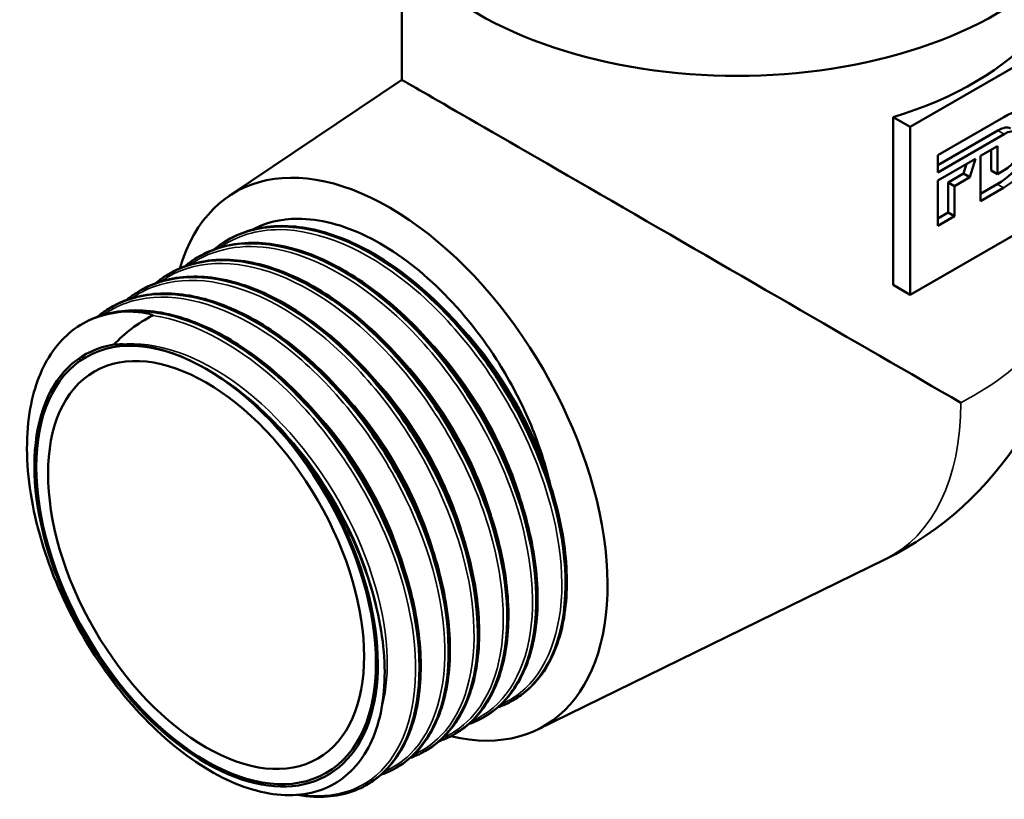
# Model space of a CAD drawing. Header units: millimetres. Extents: x -131 to 751, y -69 to 356.
# Tile 8 of 18: x 122 to 177, y 98 to 142. Entities that reach past the tile are written whole.
import ezdxf

# ---------------------------------------------------------------- set-up
doc = ezdxf.new("R2010")
doc.units = ezdxf.units.MM
doc.layers.add('Видимые тонкие (ГОСТ)', color=7, linetype='Continuous', lineweight=35)
doc.layers.add('Видимый контур (ГОСТ)', color=7, linetype='Continuous', lineweight=50)

msp = doc.modelspace()

# ---------------------------------------------------------------- linework, layer by layer
at = {"layer": 'Видимые тонкие (ГОСТ)'}
for p, q in [((177.3844, 135.2699), (177.0308, 135.474)), ((177.3504, 132.2642), (176.9969, 132.4683))]:
    msp.add_line(p, q, dxfattribs=at)
for centre, major_axis, start_param, end_param in [((162.45, 128.3073), (18.75, 0), 5.4422459, 6.2831853), ((161.714, 127.8823), (9.3605, -16.2129), 6.2438611, 7.0685835)]:
    msp.add_ellipse(centre, major_axis=major_axis, ratio=0.5773503, start_param=start_param, end_param=end_param, dxfattribs=at)
for points, knots in [([(133.4749, 128.8966), (134.432, 129.5708), (135.5864, 129.9271), (136.865, 129.9223), (139.0852, 129.914), (141.6648, 128.8176), (144.0621, 126.8758), (146.4765, 124.9201), (148.6895, 122.1205), (150.2322, 119.0939), (151.7709, 116.0751), (152.6324, 112.852), (152.643, 110.1302), (152.6535, 107.4145), (151.8172, 105.217), (150.3273, 104.0191), (149.9981, 103.7545), (149.6376, 103.539), (149.2508, 103.3733)], [33.717237, 33.717237, 33.717237, 33.717237, 34.1074873, 34.1074873, 34.1074873, 34.7851653, 34.7851653, 34.7851653, 35.4676801, 35.4676801, 35.4676801, 36.1484271, 36.1484271, 36.1484271, 36.8276685, 36.8276685, 36.8276685, 36.977726, 36.977726, 36.977726, 36.977726]), ([(131.8383, 127.9562), (133.131, 128.8621), (134.7884, 129.1797), (136.6077, 128.8468), (138.9501, 128.4182), (141.545, 126.9145), (143.8475, 124.6663), (146.2468, 122.3234), (148.3097, 119.1878), (149.5716, 115.9953), (150.7917, 112.9087), (151.2562, 109.7922), (150.8767, 107.3328), (150.506, 104.9305), (149.3332, 103.1718), (147.6179, 102.4262)], [27.4340517, 27.4340517, 27.4340517, 27.4340517, 27.9604663, 27.9604663, 27.9604663, 28.6382681, 28.6382681, 28.6382681, 29.3445873, 29.3445873, 29.3445873, 30.0275062, 30.0275062, 30.0275062, 30.6945407, 30.6945407, 30.6945407, 30.6945407]), ([(130.2022, 127.0161), (130.2357, 127.0398), (130.2695, 127.0632), (130.3036, 127.0861), (131.9974, 128.2263), (134.3125, 128.3338), (136.7595, 127.3927), (139.2049, 126.4522), (141.7652, 124.4713), (143.8983, 121.8867), (146.0302, 119.3036), (147.7209, 116.1358), (148.6171, 113.0765), (149.5129, 110.019), (149.6093, 107.0914), (148.8983, 104.9342), (148.3504, 103.2719), (147.3262, 102.0761), (145.9813, 101.486)], [21.1508664, 21.1508664, 21.1508664, 21.1508664, 21.1645638, 21.1645638, 21.1645638, 21.8458573, 21.8458573, 21.8458573, 22.5267291, 22.5267291, 22.5267291, 23.2071956, 23.2071956, 23.2071956, 23.887273, 23.887273, 23.887273, 24.4113554, 24.4113554, 24.4113554, 24.4113554]), ([(128.5703, 126.069), (128.9668, 126.3517), (129.3979, 126.5786), (129.8597, 126.7445), (131.789, 127.4379), (134.2411, 127.0645), (136.7015, 125.7118), (139.1614, 124.3594), (141.6131, 122.0378), (143.5421, 119.2531), (145.4707, 116.469), (146.8642, 113.2416), (147.4356, 110.2714), (148.0069, 107.3019), (147.753, 104.6102), (146.741, 102.7818), (146.163, 101.7375), (145.3398, 100.9796), (144.3448, 100.5466)], [14.8676811, 14.8676811, 14.8676811, 14.8676811, 15.0299824, 15.0299824, 15.0299824, 15.7079774, 15.7079774, 15.7079774, 16.385834, 16.385834, 16.385834, 17.063556, 17.063556, 17.063556, 17.7411474, 17.7411474, 17.7411474, 18.1281701, 18.1281701, 18.1281701, 18.1281701]), ([(126.9384, 125.1224), (127.763, 125.7051), (128.7342, 126.0517), (129.8075, 126.1301), (131.9742, 126.2883), (134.5427, 125.3527), (136.9712, 123.5326), (139.399, 121.713), (141.6705, 119.0223), (143.3082, 116.0483), (144.9455, 113.0751), (145.9385, 109.8396), (146.0856, 107.047), (146.2326, 104.255), (145.5337, 101.9253), (144.1522, 100.5673), (143.7306, 100.1529), (143.2464, 99.8299), (142.7125, 99.6008)], [8.5845983, 8.5845983, 8.5845983, 8.5845983, 8.9211487, 8.9211487, 8.9211487, 9.6005668, 9.6005668, 9.6005668, 10.279811, 10.279811, 10.279811, 10.9588852, 10.9588852, 10.9588852, 11.6377934, 11.6377934, 11.6377934, 11.8449496, 11.8449496, 11.8449496, 11.8449496]), ([(129.7623, 125.1228), (132.093, 124.7842), (134.703, 123.3547), (137.0388, 121.1519), (139.3739, 118.9497), (141.4191, 115.9903), (142.7438, 112.9227), (144.0681, 109.8559), (144.6635, 106.7027), (144.4138, 104.1535), (144.1642, 101.6051), (143.0722, 99.6784), (141.387, 98.798), (140.4153, 98.2904), (139.2505, 98.1328), (137.9891, 98.3194)], [2.7978916, 2.7978916, 2.7978916, 2.7978916, 3.4790571, 3.4790571, 3.4790571, 4.1600121, 4.1600121, 4.1600121, 4.8407609, 4.8407609, 4.8407609, 5.5213074, 5.5213074, 5.5213074, 5.913703, 5.913703, 5.913703, 5.913703]), ([(146.1921, 125.3305), (147.8825, 123.683), (149.4001, 121.612), (150.5221, 119.4097), (151.0854, 118.3039), (151.5513, 117.1678), (151.9029, 116.0449)], [41.20393225, 41.20393225, 41.20393225, 41.20393225, 41.75499096, 41.75499096, 41.75499096, 42.03167133, 42.03167133, 42.03167133, 42.03167133]), ([(144.5578, 124.387), (146.2727, 122.7157), (147.8093, 120.608), (148.9362, 118.3703), (149.6517, 116.9495), (150.1993, 115.482), (150.5583, 114.0576)], [34.92074695, 34.92074695, 34.92074695, 34.92074695, 35.47978885, 35.47978885, 35.47978885, 35.83473014, 35.83473014, 35.83473014, 35.83473014]), ([(127.9415, 123.5061), (129.935, 123.7207), (132.3289, 122.888), (134.5908, 121.2057), (136.8519, 119.5241), (138.9641, 117.007), (140.4596, 114.2361), (141.9546, 111.4662), (142.8222, 108.4646), (142.8786, 105.9232), (142.9023, 104.8548), (142.7826, 103.8713), (142.5334, 103.0081)], [2.6156521, 2.6156521, 2.6156521, 2.6156521, 3.3154356, 3.3154356, 3.3154356, 4.0149831, 4.0149831, 4.0149831, 4.7142991, 4.7142991, 4.7142991, 5.0082755, 5.0082755, 5.0082755, 5.0082755]), ([(142.9232, 123.4431), (144.585, 121.8235), (146.0802, 119.7953), (147.1959, 117.6344), (147.9626, 116.1494), (148.5471, 114.6079), (148.9239, 113.1138)], [28.63756164, 28.63756164, 28.63756164, 28.63756164, 29.17927475, 29.17927475, 29.17927475, 29.55154483, 29.55154483, 29.55154483, 29.55154483]), ([(141.2888, 122.4994), (142.961, 120.8695), (144.4646, 118.8257), (145.5827, 116.6496), (146.3391, 115.1773), (146.9161, 113.6505), (147.2894, 112.1703)], [22.35437633, 22.35437633, 22.35437633, 22.35437633, 22.89952771, 22.89952771, 22.89952771, 23.26835952, 23.26835952, 23.26835952, 23.26835952]), ([(132.7243, 122.1445), (135.0056, 120.905), (137.2804, 118.735), (139.0418, 116.1397), (140.783, 113.5738), (142.0094, 110.6125), (142.461, 107.9273)], [3.1387315, 3.1387315, 3.1387315, 3.1387315, 3.8400308, 3.8400308, 3.8400308, 4.5333386, 4.5333386, 4.5333386, 4.5333386]), ([(139.654, 121.5549), (141.19, 120.0583), (142.5851, 118.2147), (143.667, 116.2363), (144.5603, 114.603), (145.2361, 112.8853), (145.6555, 111.2263)], [16.07119103, 16.07119103, 16.07119103, 16.07119103, 16.5718395, 16.5718395, 16.5718395, 16.98517421, 16.98517421, 16.98517421, 16.98517421]), ([(138.0174, 120.6138), (139.5932, 119.0787), (141.0204, 117.1777), (142.1144, 115.1419), (142.9669, 113.5554), (143.6134, 111.894), (144.0197, 110.2875)], [9.78775597, 9.78775597, 9.78775597, 9.78775597, 10.30135389, 10.30135389, 10.30135389, 10.70159687, 10.70159687, 10.70159687, 10.70159687])]:
    msp.add_open_spline(points, degree=3, knots=knots, dxfattribs=at)
at = {"layer": 'Видимый контур (ГОСТ)'}
for p, q in [((143.7, 138.2981), (143.7, 145.5762)), ((180.2551, 140.3614), (172.1234, 135.6665)), ((134.0471, 131.812), (143.7, 138.2981)), ((171.1714, 136.2162), (171.1714, 126.8265)), ((171.1714, 136.2162), (172.1234, 135.6665)), ((173.6681, 134.0823), (177.3702, 136.2197)), ((172.1234, 135.6665), (172.1234, 126.2768)), ((177.0308, 135.474), (173.6681, 133.5326)), ((177.3844, 135.2699), (173.6681, 133.1244)), ((176.0635, 134.0592), (177.0021, 134.6011)), ((176.6486, 134.397), (176.6486, 133.2363)), ((177.0021, 134.6011), (177.0021, 133.0321)), ((173.6681, 133.1244), (173.6681, 134.0823)), ((173.6681, 132.6763), (175.7716, 133.8907)), ((175.7716, 133.8907), (175.4566, 132.8517)), ((176.0635, 131.5212), (176.0635, 134.0592)), ((175.268, 133.5999), (175.103, 133.0558)), ((177.0021, 133.0321), (177.3844, 133.2528)), ((175.103, 133.0558), (174.2529, 132.565)), ((175.4566, 132.8517), (174.6065, 132.3609)), ((175.4566, 132.8517), (175.103, 133.0558)), ((177.0021, 133.0321), (176.6486, 133.2363)), ((173.6681, 130.1383), (173.6681, 132.6763)), ((174.6065, 132.3609), (174.2529, 132.565)), ((174.2529, 132.565), (174.2529, 130.8841)), ((174.6065, 132.3609), (174.6065, 130.68)), ((176.9969, 132.4683), (176.0635, 131.9295)), ((177.3504, 132.2642), (176.0635, 131.5212)), ((172.1234, 126.2768), (180.2551, 130.9717)), ((174.2529, 130.8841), (173.6681, 130.5465)), ((174.6065, 130.68), (173.6681, 130.1383)), ((174.6065, 130.68), (174.2529, 130.8841)), ((133.9716, 129.3532), (133.9578, 129.3452)), ((132.3371, 128.4095), (132.3234, 128.4016)), ((130.7027, 127.4659), (130.689, 127.458)), ((171.1714, 126.8265), (172.1234, 126.2768)), ((129.0683, 126.5223), (129.0546, 126.5144)), ((127.4339, 125.5787), (127.4202, 125.5707)), ((151.2838, 101.9573), (170.6993, 111.4695)), ((149.9338, 103.5931), (149.92, 103.5851)), ((148.2993, 102.6494), (148.2856, 102.6415)), ((146.6649, 101.7058), (146.6512, 101.6979)), ((145.0305, 100.7622), (145.0168, 100.7543)), ((143.3961, 99.8186), (143.3824, 99.8106)), ((141.7617, 98.8749), (141.748, 98.867))]:
    msp.add_line(p, q, dxfattribs=at)
msp.add_arc((162.45, 128.3073), 18.75, 296.10151, 0, dxfattribs=at)
for centre, major_axis, ratio, start_param, end_param in [((162.45, 150.3611), (-20.5, 0), 0.5773503, 0, 3.1415927), ((162.45, 145.7992), (-18.75, 0), 0.5773503, 2.0545913, 2.6780021), ((162.45, 127.4561), (18.75, -10.842), 0.0006682, 0.8413261, 3.1412662), ((143.0046, 117.0804), (-8.625, 14.9389), 0.5773503, 2.6416568, 6.7871144), ((133.3908, 111.5299), (-7.5725, 13.116), 0.5773503, 6.1583183, 6.2111075), ((132.7515, 111.1608), (-6.7896, 11.7599), 0.5773503, 6.0651919, 11.2192899)]:
    msp.add_ellipse(centre, major_axis=major_axis, ratio=ratio, start_param=start_param, end_param=end_param, dxfattribs=at)
for major_axis in [(-6.7164, 11.6332), (6.7164, -11.6332), (-6.25, 10.8253)]:
    msp.add_ellipse((132.7515, 111.1608), major_axis=major_axis, ratio=0.5773503, dxfattribs=at)
for points in [[(177.3702, 136.2197), (178.5794, 136.9178), (179.2806, 136.5114), (179.2806, 135.3623)], [(178.9271, 135.5664), (178.9271, 134.4283), (178.2157, 133.172), (176.9969, 132.4683)], [(177.7311, 135.5854), (177.5671, 135.6802), (177.3248, 135.6438), (177.0308, 135.474)], [(178.3182, 134.8004), (178.3182, 135.432), (177.9455, 135.5939), (177.3844, 135.2699)], [(179.2806, 135.3623), (179.2806, 134.2242), (178.5692, 132.9679), (177.3504, 132.2642)], [(177.3844, 133.2528), (177.9455, 133.5768), (178.3182, 134.1538), (178.3182, 134.8004)], [(133.187, 128.807), (133.3624, 128.9528), (133.5452, 129.0871), (133.7349, 129.2092)], [(131.5522, 127.8632), (131.7276, 128.009), (131.9106, 128.1434), (132.1005, 128.2656)], [(129.9177, 126.9196), (130.0932, 127.0654), (130.2762, 127.1998), (130.4661, 127.322)], [(128.2833, 125.976), (128.4588, 126.1218), (128.6418, 126.2561), (128.8317, 126.3784)], [(126.6496, 125.033), (126.8249, 125.1785), (127.0076, 125.3127), (127.1973, 125.4347)], [(127.9415, 123.5061), (127.8233, 123.5043), (127.7064, 123.499), (127.591, 123.4902)], [(137.8656, 117.5921), (137.7498, 117.7337), (137.6326, 117.8734), (137.514, 118.011)], [(151.9029, 116.0449), (151.9324, 115.9277), (151.9636, 115.8012), (151.9956, 115.6662)], [(149.7202, 103.4761), (149.5105, 103.3682), (149.2916, 103.2754), (149.0649, 103.1979)], [(148.0858, 102.5325), (147.876, 102.4246), (147.6572, 102.3317), (147.4305, 102.2543)], [(146.4514, 101.5889), (146.2416, 101.4809), (146.0227, 101.3881), (145.7961, 101.3107)], [(144.817, 100.6452), (144.6072, 100.5373), (144.3883, 100.4445), (144.1617, 100.367)], [(143.1826, 99.7016), (142.9729, 99.5937), (142.7541, 99.5009), (142.5275, 99.4235)]]:
    msp.add_open_spline(points, degree=3, dxfattribs=at)
for points, knots in [([(135.2858, 129.8999), (136.0527, 130.3159), (136.9289, 130.5308), (139.0884, 130.5347), (140.3955, 130.2009), (143.0514, 128.8994), (144.3737, 127.9557), (146.8588, 125.5892), (148.0005, 124.198), (149.6583, 121.6174), (150.25, 120.5174), (151.2336, 118.2808), (151.6235, 117.1551), (151.9029, 116.0449)], [0.1265362, 0.1265362, 0.1265362, 0.1265362, 0.5812259, 0.5812259, 1.1519391, 1.1519391, 1.7121358, 1.7121358, 2.2618124, 2.2618124, 2.6358373, 2.6358373, 3.0047872, 3.0047872, 3.0047872, 3.0047872]), ([(133.7349, 129.2092), (133.7452, 129.2159), (133.7556, 129.2225), (133.766, 129.2291), (135.487, 130.3203), (137.8138, 130.383), (140.2621, 129.4109), (142.7295, 128.4312), (145.3035, 126.4071), (147.4393, 123.7845), (149.5698, 121.1684), (151.2497, 117.9755), (152.1296, 114.9016), (153.0077, 111.8343), (153.0835, 108.907), (152.3534, 106.7557), (151.8361, 105.2313), (150.9169, 104.1041), (149.7172, 103.4808)], [33.7432512, 33.7432512, 33.7432512, 33.7432512, 33.7473323, 33.7473323, 33.7473323, 34.42288, 34.42288, 34.42288, 35.1037008, 35.1037008, 35.1037008, 35.7828136, 35.7828136, 35.7828136, 36.4604775, 36.4604775, 36.4604775, 36.9406662, 36.9406662, 36.9406662, 36.9406662]), ([(149.9305, 103.5993), (150.5283, 103.9421), (151.0515, 104.414), (151.4801, 105.0076), (152.6684, 106.6533), (153.121, 109.2223), (152.7276, 112.1534), (152.3342, 115.0837), (151.0977, 118.3554), (149.2717, 121.256), (147.4463, 124.1559), (145.0439, 126.6647), (142.5695, 128.2347), (140.0957, 129.8044), (137.5665, 130.4247), (135.5137, 129.955), (134.9633, 129.829), (134.4481, 129.6249), (133.9744, 129.349)], [-43.196899, -43.196899, -43.196899, -43.196899, -42.9520083, -42.9520083, -42.9520083, -42.2730241, -42.2730241, -42.2730241, -41.5942322, -41.5942322, -41.5942322, -40.9156286, -40.9156286, -40.9156286, -40.2372093, -40.2372093, -40.2372093, -40.0553063, -40.0553063, -40.0553063, -40.0553063]), ([(134.2008, 129.4782), (135.0716, 129.9264), (136.0811, 130.1467), (138.206, 130.1054), (139.3464, 129.8496), (141.6563, 128.904), (142.855, 128.1943), (145.1508, 126.4154), (146.2762, 125.3229), (148.3111, 122.9027), (149.2465, 121.5454), (150.8169, 118.741), (151.4719, 117.2592), (152.4271, 114.3567), (152.7393, 112.9), (152.9879, 110.1907), (152.9268, 108.9046), (152.4401, 106.661), (152.0073, 105.6752), (151.0465, 104.4262), (150.6129, 104.0237), (150.1281, 103.7116)], [0, 0, 0, 0, 0.4792947, 0.4792947, 0.9535188, 0.9535188, 1.4363524, 1.4363524, 1.9207015, 1.9207015, 2.4040475, 2.4040475, 2.8867262, 2.8867262, 3.3695345, 3.3695345, 3.8532687, 3.8532687, 4.3378565, 4.3378565, 4.6386857, 4.6386857, 4.6386857, 4.6386857]), ([(132.103, 128.2621), (132.5127, 128.5282), (132.9564, 128.7377), (133.43, 128.8858), (135.4075, 129.5042), (137.8923, 129.0474), (140.3649, 127.6203), (142.9102, 126.1512), (145.4243, 123.663), (147.3527, 120.7258), (149.2397, 117.8516), (150.5534, 114.5693), (151.0215, 111.5986), (151.489, 108.632), (151.1103, 105.9971), (149.9803, 104.2718), (149.4807, 103.509), (148.8359, 102.9264), (148.082, 102.5397)], [27.4600659, 27.4600659, 27.4600659, 27.4600659, 27.6220382, 27.6220382, 27.6220382, 28.2984679, 28.2984679, 28.2984679, 28.9947857, 28.9947857, 28.9947857, 29.6761737, 29.6761737, 29.6761737, 30.3566353, 30.3566353, 30.3566353, 30.6574809, 30.6574809, 30.6574809, 30.6574809]), ([(148.299, 102.6504), (148.46, 102.7427), (148.6155, 102.8446), (148.765, 102.9563), (150.2996, 104.1027), (151.1903, 106.2596), (151.2332, 108.9568), (151.276, 111.6533), (150.4707, 114.8711), (148.9776, 117.9124), (147.4847, 120.9531), (145.3141, 123.7962), (142.9187, 125.8249), (140.5238, 127.853), (137.9202, 129.0529), (135.6535, 129.16), (134.4248, 129.218), (133.2995, 128.9547), (132.3411, 128.4025)], [-36.9137137, -36.9137137, -36.9137137, -36.9137137, -36.8477375, -36.8477375, -36.8477375, -36.1703404, -36.1703404, -36.1703404, -35.4930998, -35.4930998, -35.4930998, -34.8160118, -34.8160118, -34.8160118, -34.1390725, -34.1390725, -34.1390725, -33.772121, -33.772121, -33.772121, -33.772121]), ([(132.5664, 128.5346), (133.4372, 128.9828), (134.4467, 129.2031), (136.5716, 129.1618), (137.712, 128.906), (140.0219, 127.9603), (141.2206, 127.2506), (143.5164, 125.4718), (144.6418, 124.3793), (146.6767, 121.9591), (147.6121, 120.6018), (149.1825, 117.7974), (149.8374, 116.3156), (150.7927, 113.4131), (151.1049, 111.9564), (151.3535, 109.247), (151.2924, 107.961), (150.8057, 105.7174), (150.3729, 104.7315), (149.4121, 103.4826), (148.9785, 103.0801), (148.4937, 102.768)], [0, 0, 0, 0, 0.4792947, 0.4792947, 0.9535188, 0.9535188, 1.4363524, 1.4363524, 1.9207015, 1.9207015, 2.4040475, 2.4040475, 2.8867262, 2.8867262, 3.3695345, 3.3695345, 3.8532687, 3.8532687, 4.3378565, 4.3378565, 4.6386857, 4.6386857, 4.6386857, 4.6386857]), ([(146.6638, 101.7073), (148.1117, 102.551), (149.1052, 104.1785), (149.4545, 106.3285), (149.8543, 108.789), (149.4078, 111.9156), (148.1991, 115.0218), (146.9913, 118.1258), (145.0306, 121.1873), (142.7295, 123.5349), (140.4299, 125.8809), (137.8062, 127.4972), (135.4138, 128.0262), (133.6488, 128.4166), (132.0187, 128.213), (130.7049, 127.4614)], [-30.6305284, -30.6305284, -30.6305284, -30.6305284, -30.0348337, -30.0348337, -30.0348337, -29.3531372, -29.3531372, -29.3531372, -28.6719226, -28.6719226, -28.6719226, -27.9911732, -27.9911732, -27.9911732, -27.4889357, -27.4889357, -27.4889357, -27.4889357]), ([(130.4704, 127.3148), (131.3408, 127.875), (132.3612, 128.1852), (133.4823, 128.2143), (135.7024, 128.2717), (138.3028, 127.2263), (140.7347, 125.3111), (143.1652, 123.397), (145.411, 120.6276), (147.0006, 117.6075), (148.5892, 114.589), (149.5118, 111.3413), (149.5822, 108.5712), (149.6525, 105.8026), (148.8716, 103.5305), (147.4201, 102.2511), (147.123, 101.9893), (146.7983, 101.7694), (146.45, 101.592)], [21.1768806, 21.1768806, 21.1768806, 21.1768806, 21.5200063, 21.5200063, 21.5200063, 22.199459, 22.199459, 22.199459, 22.878512, 22.878512, 22.878512, 23.5571815, 23.5571815, 23.5571815, 24.2354836, 24.2354836, 24.2354836, 24.3742956, 24.3742956, 24.3742956, 24.3742956]), ([(130.932, 127.591), (131.8028, 128.0391), (132.8123, 128.2594), (134.9372, 128.2182), (136.0776, 127.9624), (138.3875, 127.0167), (139.5862, 126.307), (141.882, 124.5282), (143.0074, 123.4356), (145.0423, 121.0155), (145.9777, 119.6582), (147.5481, 116.8538), (148.203, 115.3719), (149.1583, 112.4694), (149.4705, 111.0127), (149.7191, 108.3034), (149.658, 107.0174), (149.1713, 104.7737), (148.7385, 103.7879), (147.7777, 102.5389), (147.3441, 102.1364), (146.8593, 101.8243)], [0, 0, 0, 0, 0.4792947, 0.4792947, 0.9535188, 0.9535188, 1.4363524, 1.4363524, 1.9207015, 1.9207015, 2.4040475, 2.4040475, 2.8867262, 2.8867262, 3.3695345, 3.3695345, 3.8532687, 3.8532687, 4.3378565, 4.3378565, 4.6386857, 4.6386857, 4.6386857, 4.6386857]), ([(128.8344, 126.3732), (130.0332, 127.1389), (131.5181, 127.4281), (133.1449, 127.1891), (135.4782, 126.8465), (138.0882, 125.4201), (140.4284, 123.2227), (142.7681, 121.0257), (144.8227, 118.0733), (146.1649, 115.0047), (147.5738, 111.7833), (148.1846, 108.4587), (147.8685, 105.8182), (147.5734, 103.3535), (146.4751, 101.5019), (144.8169, 100.6454)], [14.8936953, 14.8936953, 14.8936953, 14.8936953, 15.3653861, 15.3653861, 15.3653861, 16.0419027, 16.0419027, 16.0419027, 16.7182862, 16.7182862, 16.7182862, 17.4283258, 17.4283258, 17.4283258, 18.0911103, 18.0911103, 18.0911103, 18.0911103]), ([(145.0267, 100.7682), (146.0773, 101.3788), (146.8961, 102.391), (147.3924, 103.7311), (148.1716, 105.8349), (148.1501, 108.732), (147.32, 111.7921), (146.4904, 114.8507), (144.8581, 118.0509), (142.7614, 120.6981), (140.6656, 123.344), (138.1197, 125.4191), (135.6574, 126.4706), (133.1966, 127.5215), (130.8357, 127.5426), (129.0683, 126.5223)], [-24.3473431, -24.3473431, -24.3473431, -24.3473431, -23.9155268, -23.9155268, -23.9155268, -23.2375762, -23.2375762, -23.2375762, -22.5599612, -22.5599612, -22.5599612, -21.882666, -21.882666, -21.882666, -21.2057504, -21.2057504, -21.2057504, -21.2057504]), ([(129.2976, 126.6474), (130.1684, 127.0955), (131.1779, 127.3158), (133.3027, 127.2746), (134.4432, 127.0188), (136.7531, 126.0731), (137.9518, 125.3634), (140.2476, 123.5846), (141.373, 122.492), (143.4079, 120.0718), (144.3433, 118.7145), (145.9137, 115.9101), (146.5686, 114.4283), (147.5239, 111.5258), (147.8361, 110.0691), (148.0847, 107.3598), (148.0236, 106.0738), (147.5369, 103.8301), (147.1041, 102.8443), (146.1433, 101.5953), (145.7097, 101.1928), (145.2248, 100.8807)], [0, 0, 0, 0, 0.4792947, 0.4792947, 0.9535188, 0.9535188, 1.4363524, 1.4363524, 1.9207015, 1.9207015, 2.4040475, 2.4040475, 2.8867262, 2.8867262, 3.3695345, 3.3695345, 3.8532687, 3.8532687, 4.3378565, 4.3378565, 4.6386857, 4.6386857, 4.6386857, 4.6386857]), ([(143.3925, 99.8253), (144.0508, 100.2034), (144.6188, 100.7379), (145.0703, 101.4177), (146.2075, 103.1301), (146.5971, 105.7524), (146.1421, 108.7107), (145.6877, 111.6656), (144.3935, 114.935), (142.5258, 117.8071), (140.66, 120.6762), (138.2345, 123.1287), (135.7582, 124.63), (133.2843, 126.1298), (130.7764, 126.6698), (128.7601, 126.1267), (128.2901, 126.0001), (127.8475, 125.8148), (127.4363, 125.5752)], [-18.0641578, -18.0641578, -18.0641578, -18.0641578, -17.794375, -17.794375, -17.794375, -17.1147736, -17.1147736, -17.1147736, -16.4359672, -16.4359672, -16.4359672, -15.7578915, -15.7578915, -15.7578915, -15.0804828, -15.0804828, -15.0804828, -14.9225651, -14.9225651, -14.9225651, -14.9225651]), ([(127.1973, 125.4346), (128.8715, 126.5098), (131.1233, 126.6115), (133.5069, 125.7202), (135.9567, 124.8042), (138.5292, 122.8459), (140.6841, 120.2734), (142.8385, 117.7016), (144.5611, 114.5339), (145.4944, 111.4583), (146.4274, 108.3835), (146.5656, 105.422), (145.8918, 103.2171), (145.39, 101.5749), (144.4405, 100.361), (143.18, 99.7056)], [8.61051, 8.61051, 8.61051, 8.61051, 9.2701028, 9.2701028, 9.2701028, 9.9479932, 9.9479932, 9.9479932, 10.6257152, 10.6257152, 10.6257152, 11.3032728, 11.3032728, 11.3032728, 11.807925, 11.807925, 11.807925, 11.807925]), ([(127.6632, 125.7037), (128.534, 126.1519), (129.5435, 126.3722), (131.6683, 126.3309), (132.8087, 126.0751), (135.1187, 125.1295), (136.3174, 124.4198), (138.6132, 122.6409), (139.7386, 121.5484), (141.7735, 119.1282), (142.7089, 117.7709), (144.2793, 114.9665), (144.9342, 113.4847), (145.8895, 110.5822), (146.2017, 109.1255), (146.4503, 106.4162), (146.3892, 105.1301), (145.9025, 102.8865), (145.4697, 101.9007), (144.5089, 100.6517), (144.0753, 100.2492), (143.5904, 99.9371)], [0, 0, 0, 0, 0.4792947, 0.4792947, 0.9535188, 0.9535188, 1.4363524, 1.4363524, 1.9207015, 1.9207015, 2.4040475, 2.4040475, 2.8867262, 2.8867262, 3.3695345, 3.3695345, 3.8532687, 3.8532687, 4.3378565, 4.3378565, 4.6386857, 4.6386857, 4.6386857, 4.6386857]), ([(126.8203, 125.0882), (128.7955, 125.7351), (131.2887, 125.2972), (133.7739, 123.8765), (136.2583, 122.4562), (138.7178, 120.0638), (140.6339, 117.2234), (142.5495, 114.3839), (143.9092, 111.1166), (144.4323, 108.134), (144.9552, 105.1523), (144.6387, 102.4762), (143.5638, 100.6902), (143.0483, 99.8336), (142.3601, 99.1847), (141.5442, 98.7653)], [2.4810615, 2.4810615, 2.4810615, 2.4810615, 3.1608554, 3.1608554, 3.1608554, 3.8404407, 3.8404407, 3.8404407, 4.5198216, 4.5198216, 4.5198216, 5.1990021, 5.1990021, 5.1990021, 5.5247397, 5.5247397, 5.5247397, 5.5247397]), ([(126.2262, 124.8568), (127.1158, 125.2711), (128.1404, 125.4552), (130.2879, 125.3437), (131.4365, 125.0524), (133.7538, 124.0393), (134.9516, 123.2971), (137.2359, 121.4614), (138.3505, 120.3442), (140.3566, 117.8852), (141.2735, 116.5133), (142.8016, 113.6911), (143.4322, 112.2059), (144.3361, 109.3079), (144.6205, 107.8593), (144.8133, 105.1762), (144.7234, 103.9087), (144.1814, 101.7109), (143.7212, 100.7528), (142.7673, 99.6105), (142.3815, 99.2673), (141.956, 98.9935)], [0, 0, 0, 0, 0.4795034, 0.4795034, 0.9543999, 0.9543999, 1.4375799, 1.4375799, 1.921878, 1.921878, 2.4051491, 2.4051491, 2.8878085, 2.8878085, 3.3706609, 3.3706609, 3.8544885, 3.8544885, 4.3390388, 4.3390388, 4.6030016, 4.6030016, 4.6030016, 4.6030016]), ([(141.761, 98.8765), (141.9819, 99.0029), (142.1923, 99.1474), (142.3912, 99.3098), (143.8788, 100.5249), (144.711, 102.737), (144.697, 105.4652), (144.683, 108.2067), (143.8138, 111.4504), (142.2647, 114.4881), (140.7221, 117.513), (138.5156, 120.3126), (136.1056, 122.2794), (133.692, 124.2492), (131.0905, 125.3699), (128.8478, 125.3933), (127.9611, 125.4025), (127.13, 125.2453), (126.3833, 124.9267)], [-11.7809725, -11.7809725, -11.7809725, -11.7809725, -11.6905329, -11.6905329, -11.6905329, -11.0140642, -11.0140642, -11.0140642, -10.3343065, -10.3343065, -10.3343065, -9.6573972, -9.6573972, -9.6573972, -8.9794815, -8.9794815, -8.9794815, -8.7114576, -8.7114576, -8.7114576, -8.7114576]), ([(126.8203, 125.0882), (127.943, 125.445), (128.9469, 125.3317), (129.5445, 125.2216), (129.67, 125.1879), (129.7409, 125.157), (129.7539, 125.1507), (129.7643, 125.1423), (129.7666, 125.1402), (129.7687, 125.1371), (129.7694, 125.1361), (129.77, 125.1343), (129.7701, 125.1336), (129.7703, 125.1322), (129.7702, 125.1316), (129.77, 125.1304), (129.7698, 125.1297), (129.769, 125.1283), (129.7684, 125.1275), (129.7664, 125.1253), (129.7644, 125.124), (129.7623, 125.1228)], [-0.10811306, -0.10811306, -0.10811306, -0.10811306, -0.03620712, -0.03620712, -0.00898422, -0.00898422, -0.00406616, -0.00406616, -0.00273479, -0.00273479, -0.00220282, -0.00220282, -0.00190628, -0.00190628, -0.00166561, -0.00166561, -0.00139676, -0.00139676, -0.00098146, -0.00098146, 0, 0, 0, 0]), ([(129.7623, 125.1228), (129.3479, 124.9081), (128.9514, 124.658), (128.2285, 124.1081), (127.8996, 123.8141), (127.591, 123.4902)], [-0.36817307, -0.36817307, -0.36817307, -0.36817307, -0.18035707, -0.18035707, -0.00700642, -0.00700642, -0.00700642, -0.00700642]), ([(122.8782, 119.6767), (123.0759, 120.9513), (123.478, 122.0584), (124.6645, 123.8598), (125.451, 124.5315), (126.3833, 124.9267)], [-1.0331508, -1.0331508, -1.0331508, -1.0331508, -0.5231234, -0.5231234, 0, 0, 0, 0]), ([(132.7243, 122.1445), (131.7525, 122.7024), (130.7913, 123.0905), (129.0305, 123.4955), (128.3847, 123.5126), (127.9415, 123.5061)], [0, 0, 0, 0, 0.41232759, 0.41232759, 0.77828495, 0.77828495, 0.77828495, 0.77828495]), ([(137.514, 118.011), (137.0696, 118.527), (136.4222, 119.2522), (134.6586, 120.8704), (133.6964, 121.5865), (132.7243, 122.1445)], [0, 0, 0, 0, 0.2112648, 0.2112648, 0.44940821, 0.44940821, 0.44940821, 0.44940821]), ([(137.8656, 117.5921), (138.4144, 116.9144), (138.9307, 116.1949), (139.9874, 114.5299), (140.5046, 113.5756), (141.6836, 110.9889), (142.2062, 109.3476), (142.7764, 106.1793), (142.8141, 104.6844), (142.393, 102.0425), (141.9337, 100.9245), (140.5717, 99.2218), (139.6782, 98.6586), (137.5693, 98.1734), (136.3715, 98.2619), (133.8263, 99.0933), (132.5024, 99.8338), (129.9034, 101.8831), (128.6541, 103.1769), (126.3988, 106.1594), (125.4171, 107.8224), (123.8584, 111.3068), (123.3001, 113.0956), (122.6915, 116.567), (122.6513, 118.2148), (122.8782, 119.6767)], [-6.2141302, -6.2141302, -6.2141302, -6.2141302, -5.9467074, -5.9467074, -5.6209653, -5.6209653, -5.0813354, -5.0813354, -4.5367103, -4.5367103, -3.9870911, -3.9870911, -3.4324787, -3.4324787, -2.8728741, -2.8728741, -2.3082782, -2.3082782, -1.7386919, -1.7386919, -1.1641162, -1.1641162, -0.5845519, -0.5845519, 0, 0, 0, 0]), ([(141.5482, 98.758), (140.736, 98.34), (139.7868, 98.1491), (138.4822, 98.2109), (138.1775, 98.2458), (137.8675, 98.3009)], [0, 0, 0, 0, 0.47654789, 0.47654789, 0.61731313, 0.61731313, 0.61731313, 0.61731313])]:
    msp.add_open_spline(points, degree=3, knots=knots, dxfattribs=at)

doc.saveas('drawing.dxf')
